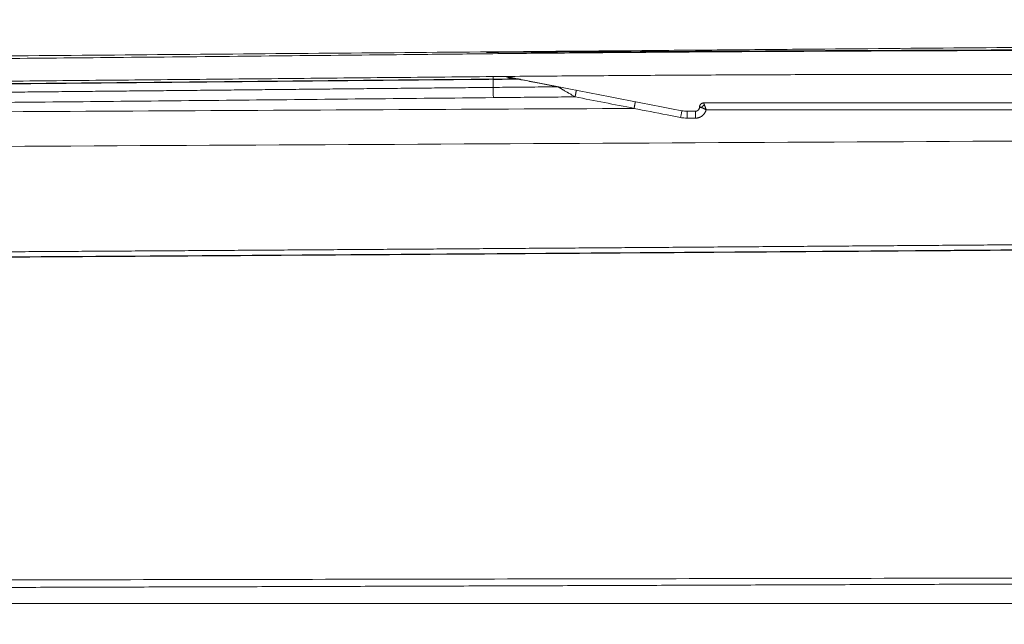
# Model space of a CAD drawing. Header units: millimetres. Extents: x 0 to 594, y 0 to 420.
# Tile 90 of 256: x 287 to 323, y 124 to 145. Entities that reach past the tile are written whole.
import ezdxf

# ---------------------------------------------------------------- set-up
doc = ezdxf.new("R2010")
doc.units = ezdxf.units.MM
doc.layers.add('1', color=7, linetype='Continuous', true_color=0xffffff)
doc.styles.add('Arial Unicode MS', font='txt')
doc.dimstyles.get("Standard").update_dxf_attribs({"dimtxt": 0.18, "dimasz": 0.18, "dimexe": 0.18, "dimexo": 0.0625, "dimgap": 0.09, "dimtad": 0, "dimtih": 1, "dimtoh": 1, "dimdec": 4, "dimzin": 0, "dimdsep": 46, "dimtxsty": 'Standard', "dimcen": 0.09, "dimadec": 0, "dimazin": 0, "dimtfac": 1, "dimtdec": 4, "dimtofl": 0, "dimtmove": 0, "dimatfit": 3, "dimfxl": 0, "dimtolj": 1, "dimtzin": 0, "dimarcsym": 0})

# ---------------------------------------------------------------- blocks, each defined once
blk = doc.blocks.new('_U1')
at = {"layer": '1', "color": 18, "lineweight": 13}
for p, q in [((345.447, 147.949), (345.447, 104.308)), ((284.299, 119.921), (284.299, 104.308)), ((284.299, 106.308), (308.79, 106.308)), ((345.447, 106.308), (320.956, 106.308))]:
    blk.add_line(p, q, dxfattribs=at)
at = {"layer": '1', "color": 18}
for points in [[(284.299, 106.308), (287.799, 107.245), (287.799, 105.37)], [(345.447, 106.308), (341.947, 105.37), (341.947, 107.245)]]:
    blk.add_solid(points, dxfattribs=at)
at = {"layer": '1', "color": 18, "linetype": 'Continuous', "lineweight": 13, "insert": (310.475, 103.672), "char_height": 3.5, "attachment_point": 7, "line_spacing_factor": 1.047437, "style": 'Arial Unicode MS'}
blk.add_mtext('\\fArial Unicode MS|b0|i0;\\W1.0000;1.22', dxfattribs=at)
blk = doc.blocks.new('_U3')
at = {"layer": '1', "color": 18, "lineweight": 13}
for p, q in [((101.994, 157.397), (101.994, 93.087)), ((345.447, 147.949), (345.447, 93.087)), ((101.994, 95.087), (184.093, 95.087)), ((345.447, 95.087), (263.348, 95.087))]:
    blk.add_line(p, q, dxfattribs=at)
at = {"layer": '1', "color": 18}
for points in [[(101.994, 95.087), (105.494, 96.025), (105.494, 94.149)], [(345.447, 95.087), (341.947, 94.149), (341.947, 96.025)]]:
    blk.add_solid(points, dxfattribs=at)
at = {"layer": '1', "color": 18, "linetype": 'Continuous', "lineweight": 13, "char_height": 3.5, "attachment_point": 7, "line_spacing_factor": 1.047437, "style": 'Arial Unicode MS'}
for s, insert in [('\\fArial Unicode MS|b0|i0;\\W1.0000;4.87', (185.779, 92.451)), ('\\fArial Unicode MS|b0|i0;\\W1.0000;DEFLATED TUBES LENGTH', (198.445, 92.451))]:
    blk.add_mtext(s, dxfattribs=dict(at, insert=insert))
blk = doc.blocks.new('_U9')
at = {"layer": '1', "color": 18, "lineweight": 13}
for p, q in [((249.492, 164.64), (361.654, 164.64)), ((359.654, 164.64), (359.654, 150.774)), ((359.654, 124.367), (359.654, 138.607)), ((160.769, 124.367), (361.654, 124.367))]:
    blk.add_line(p, q, dxfattribs=at)
at = {"layer": '1', "color": 18}
for points in [[(359.654, 164.64), (360.592, 161.14), (358.717, 161.14)], [(359.654, 124.367), (358.717, 127.867), (360.592, 127.867)]]:
    blk.add_solid(points, dxfattribs=at)
at = {"layer": '1', "color": 18, "linetype": 'Continuous', "lineweight": 13, "char_height": 3.5, "attachment_point": 7, "rotation": 90, "line_spacing_factor": 1.047437, "style": 'Arial Unicode MS'}
for s, insert in [('\\fArial Unicode MS|b0|i0;\\W1.0000;SINGLE POINT LIFT* EYE', (369.695, 140.265)), ('\\fArial Unicode MS|b0|i0;\\W1.0000;0.81', (362.633, 140.265))]:
    blk.add_mtext(s, dxfattribs=dict(at, insert=insert))
blk = doc.blocks.new('_U10')
at = {"layer": '1', "color": 18, "lineweight": 13}
for p, q in [((249.492, 222.88), (380.277, 222.88)), ((378.277, 222.88), (378.277, 151.235)), ((378.277, 124.367), (378.277, 139.069)), ((160.769, 124.367), (380.277, 124.367))]:
    blk.add_line(p, q, dxfattribs=at)
at = {"layer": '1', "color": 18}
for points in [[(378.277, 222.88), (379.215, 219.38), (377.339, 219.38)], [(378.277, 124.367), (377.339, 127.867), (379.215, 127.867)]]:
    blk.add_solid(points, dxfattribs=at)
at = {"layer": '1', "color": 18, "linetype": 'Continuous', "lineweight": 13, "char_height": 3.5, "attachment_point": 7, "rotation": 90, "line_spacing_factor": 1.047437, "style": 'Arial Unicode MS'}
for s, insert in [('\\fArial Unicode MS|b0|i0;\\W1.0000;LIFTING STROPS* EYE', (388.318, 140.726)), ('\\fArial Unicode MS|b0|i0;\\W1.0000;1.97', (381.256, 140.726))]:
    blk.add_mtext(s, dxfattribs=dict(at, insert=insert))

msp = doc.modelspace()

# ---------------------------------------------------------------- linework, layer by layer
at = {"layer": '1', "color": 155, "linetype": 'Continuous', "lineweight": 13}
msp.add_line((304.563, 143.268), (304.566, 143.272), dxfattribs=at)
for centre, major_axis, ratio, start_param, end_param in [((305.399, 143.046), (-0.048, -0.245), 0.555964, 3.141593, 3.489822), ((305.501, 143.026), (-0.048, -0.245), 0.999997, 3.141643, 3.35435), ((311.326, 141.894), (-0.048, -0.245), 0.005492, 1.571894, 3.141593), ((311.564, 141.871), (0, -0.25), 0.005601, 1.570826, 3.141593), ((311.859, 141.871), (0, -0.25), 0.005601, 1.570826, 3.141593), ((312.257, 142.236), (0.249, -0.022), 0.000273, 2.357983, 3.141593)]:
    msp.add_ellipse(centre, major_axis=major_axis, ratio=ratio, start_param=start_param, end_param=end_param, dxfattribs=at)
for points, degree, knots in [([(341.387, 144.582), (339.316, 144.564), (337.244, 144.545), (333.101, 144.507), (331.03, 144.489), (326.887, 144.452), (324.815, 144.434), (320.672, 144.398), (318.601, 144.381), (315.494, 144.354), (314.458, 144.345), (312.386, 144.328), (311.351, 144.319), (308.243, 144.293), (306.172, 144.276), (302.029, 144.241), (299.957, 144.224), (295.814, 144.189), (293.743, 144.172), (289.6, 144.137), (287.528, 144.12), (283.385, 144.086), (281.314, 144.07), (278.206, 144.045), (277.171, 144.037), (275.099, 144.021), (274.063, 144.014), (270.956, 143.99), (268.885, 143.976), (264.741, 143.948), (262.67, 143.936), (259.563, 143.92), (257.491, 143.91), (254.384, 143.898), (252.312, 143.892), (250.241, 143.888), (249.205, 143.886), (246.097, 143.884), (244.026, 143.886), (241.954, 143.891)], 3, [0, 0, 0, 0, 0.0625, 0.0625, 0.125, 0.125, 0.1875, 0.1875, 0.25, 0.25, 0.28125, 0.28125, 0.3125, 0.3125, 0.375, 0.375, 0.4375, 0.4375, 0.5, 0.5, 0.5625, 0.5625, 0.625, 0.625, 0.65625, 0.65625, 0.6875, 0.6875, 0.75, 0.75, 0.8125, 0.8125, 0.84375, 0.875, 0.90625, 0.90625, 0.9375, 0.9375, 1, 1, 1, 1]), ([(304.323, 144.241), (306.598, 144.253), (310.794, 144.275), (316.407, 144.306), (320.657, 144.323), (323.397, 144.332), (324.719, 144.338), (325.129, 144.34)], 3, [0, 0, 0, 0, 0.328102, 0.605021, 0.809294, 0.940963, 1, 1, 1, 1]), ([(304.555, 144.196), (305.475, 144.205), (307.316, 144.223), (310.077, 144.245), (312.84, 144.264), (315.605, 144.28), (318.273, 144.293), (320.844, 144.303), (323.316, 144.311), (325.789, 144.317), (328.261, 144.323), (329.91, 144.325), (330.734, 144.326)], 3, [0, 0, 0, 0, 0.105426, 0.210908, 0.316455, 0.422078, 0.52779, 0.622204, 0.716637, 0.811088, 0.905547, 1, 1, 1, 1]), ([(268.972, 143.87), (269.282, 143.872), (269.905, 143.877), (270.845, 143.884), (271.794, 143.891), (272.754, 143.898), (273.724, 143.906), (274.704, 143.913), (275.694, 143.921), (276.694, 143.93), (278.814, 143.947), (282.145, 143.976), (286.555, 144.017), (291.084, 144.06), (295.557, 144.104), (299.265, 144.142), (302.237, 144.172), (303.722, 144.187), (304.555, 144.196)], 3, [0, 0, 0, 0, 0.02612, 0.052524, 0.079211, 0.106181, 0.133434, 0.160971, 0.188791, 0.216894, 0.245281, 0.367535, 0.497776, 0.617081, 0.749405, 0.874842, 0.929744, 1, 1, 1, 1]), ([(268.972, 143.055), (269.674, 143.06), (271.074, 143.07), (273.17, 143.086), (275.256, 143.103), (277.329, 143.12), (279.387, 143.137), (281.428, 143.155), (283.44, 143.173), (285.418, 143.19), (287.359, 143.208), (289.271, 143.226), (291.163, 143.244), (293.042, 143.261), (294.92, 143.279), (296.804, 143.297), (298.703, 143.315), (300.626, 143.334), (302.583, 143.352), (303.9, 143.364), (304.565, 143.371)], 3, [0, 0, 0, 0, 0.059139, 0.118042, 0.176652, 0.234911, 0.292763, 0.350151, 0.406895, 0.46242, 0.516871, 0.570498, 0.623554, 0.676288, 0.728952, 0.781796, 0.835073, 0.889031, 0.943923, 1, 1, 1, 1]), ([(330.64, 143.426), (330.19, 143.428), (329.289, 143.433), (327.939, 143.438), (326.589, 143.442), (325.239, 143.445), (323.889, 143.448), (322.54, 143.449), (321.19, 143.449), (319.841, 143.449), (318.493, 143.447), (317.144, 143.444), (315.796, 143.441), (314.448, 143.436), (313.1, 143.43), (311.752, 143.423), (310.405, 143.416), (309.058, 143.407), (307.711, 143.397), (306.364, 143.387), (305.466, 143.379), (305.017, 143.375)], 3, [0, 0, 0, 0, 0.052716, 0.105421, 0.158116, 0.210801, 0.263477, 0.316143, 0.368799, 0.421447, 0.474085, 0.526714, 0.579334, 0.631946, 0.684549, 0.737144, 0.789731, 0.84231, 0.894881, 0.947444, 1, 1, 1, 1]), ([(305.017, 143.375), (305.019, 143.374), (305.021, 143.373), (305.025, 143.372), (305.031, 143.369), (305.036, 143.367), (305.048, 143.362), (305.055, 143.359), (305.078, 143.35), (305.094, 143.344), (305.113, 143.338), (305.117, 143.336), (305.125, 143.334), (305.128, 143.332), (305.14, 143.329), (305.148, 143.326), (305.171, 143.319), (305.187, 143.315), (305.21, 143.31), (305.218, 143.308), (305.234, 143.305), (305.242, 143.303), (305.265, 143.299), (305.281, 143.297), (305.313, 143.293), (305.329, 143.291), (305.361, 143.288), (305.378, 143.287), (305.394, 143.286)], 3, [0, 0, 0, 0, 0.015625, 0.015625, 0.03125, 0.0625, 0.0625, 0.125, 0.125, 0.25, 0.25, 0.28125, 0.28125, 0.3125, 0.3125, 0.375, 0.375, 0.5, 0.5, 0.5625, 0.5625, 0.625, 0.625, 0.75, 0.75, 0.875, 0.875, 1, 1, 1, 1]), ([(305.443, 143.292), (305.435, 143.293), (305.427, 143.294), (305.411, 143.292), (305.402, 143.29), (305.394, 143.286)], 3, [0, 0, 0, 0, 0.5, 0.5, 1, 1, 1, 1]), ([(305.479, 143.285), (305.471, 143.287), (305.463, 143.287), (305.446, 143.285), (305.438, 143.283), (305.429, 143.28)], 3, [0, 0, 0, 0, 0.5, 0.5, 1, 1, 1, 1]), ([(305.429, 143.28), (305.437, 143.279), (305.444, 143.279), (305.455, 143.278), (305.459, 143.278), (305.466, 143.278), (305.47, 143.278), (305.475, 143.277), (305.477, 143.277), (305.48, 143.277), (305.482, 143.277), (305.485, 143.277), (305.487, 143.277), (305.49, 143.277), (305.49, 143.277), (305.492, 143.276), (305.493, 143.276), (305.494, 143.276), (305.495, 143.276), (305.496, 143.276), (305.496, 143.276), (305.497, 143.276), (305.497, 143.276), (305.498, 143.276), (305.498, 143.276), (305.498, 143.276), (305.499, 143.276), (305.499, 143.276), (305.499, 143.276), (305.499, 143.276), (305.499, 143.276), (305.499, 143.276), (305.499, 143.276), (305.498, 143.276), (305.498, 143.276), (305.498, 143.276), (305.498, 143.276), (305.497, 143.276), (305.496, 143.276), (305.495, 143.276), (305.495, 143.276), (305.495, 143.276)], 3, [0, 0, 0, 0, 0.26476, 0.26476, 0.397141, 0.397141, 0.529521, 0.529521, 0.595711, 0.595711, 0.661901, 0.661901, 0.728091, 0.728091, 0.761186, 0.761186, 0.794281, 0.794281, 0.827376, 0.827376, 0.843924, 0.843924, 0.860471, 0.860471, 0.877019, 0.877019, 0.893566, 0.893566, 0.90184, 0.90184, 0.910114, 0.910114, 0.926661, 0.926661, 0.943209, 0.943209, 0.959756, 0.959756, 0.992851, 0.992851, 1, 1, 1, 1]), ([(305.467, 143.277), (305.534, 143.264), (305.6, 143.251), (305.762, 143.22), (305.952, 143.184), (306.131, 143.15), (306.304, 143.117), (306.387, 143.101), (306.547, 143.07), (306.623, 143.055), (306.768, 143.028), (306.837, 143.014), (306.902, 143.002)], 3, [0, 0, 0, 0, 0.117076, 0.117076, 0.293661, 0.470245, 0.470245, 0.64683, 0.64683, 0.823415, 0.823415, 1, 1, 1, 1]), ([(306.902, 143.002), (306.742, 143.001), (306.423, 142.998), (305.949, 142.993), (305.481, 142.989), (305.021, 142.984), (304.716, 142.981), (304.564, 142.98)], 3, [0, 0, 0, 0, 0.205774, 0.40866, 0.60866, 0.805774, 1, 1, 1, 1]), ([(306.902, 143.002), (306.902, 143.002), (306.902, 143.002), (306.902, 143.002), (306.902, 143.002), (306.903, 143.002), (306.903, 143.002), (306.904, 143.001), (306.904, 143.001), (306.906, 143), (306.907, 142.999), (306.909, 142.998), (306.91, 142.998), (306.911, 142.997), (306.912, 142.996), (306.914, 142.995), (306.917, 142.993), (306.921, 142.991), (306.924, 142.989), (306.926, 142.988), (306.927, 142.988), (306.932, 142.985), (306.936, 142.982), (306.945, 142.977), (306.95, 142.974), (306.96, 142.968), (306.965, 142.965), (306.976, 142.959), (306.981, 142.955), (306.99, 142.95), (306.993, 142.949), (306.998, 142.945), (307.001, 142.944), (307.01, 142.938), (307.017, 142.935), (307.029, 142.927), (307.035, 142.924), (307.055, 142.912), (307.068, 142.905), (307.085, 142.895), (307.088, 142.893), (307.095, 142.889), (307.098, 142.887), (307.109, 142.881), (307.116, 142.877), (307.136, 142.865), (307.15, 142.856), (307.179, 142.84), (307.193, 142.831), (307.222, 142.814), (307.236, 142.806), (307.255, 142.795), (307.258, 142.793), (307.266, 142.789), (307.269, 142.786), (307.28, 142.78), (307.288, 142.775), (307.31, 142.762), (307.325, 142.754), (307.354, 142.736), (307.369, 142.727), (307.399, 142.709), (307.414, 142.7), (307.444, 142.683), (307.466, 142.669), (307.493, 142.654), (307.506, 142.646), (307.513, 142.643), (307.516, 142.641), (307.518, 142.64), (307.518, 142.639), (307.519, 142.639), (307.519, 142.639), (307.519, 142.639)], 3, [0, 0, 0, 0, 0.000488, 0.000488, 0.000977, 0.001953, 0.003906, 0.007812, 0.015625, 0.015625, 0.03125, 0.03125, 0.039062, 0.039062, 0.046875, 0.046875, 0.0625, 0.078125, 0.085937, 0.085937, 0.09375, 0.09375, 0.125, 0.125, 0.15625, 0.15625, 0.1875, 0.1875, 0.21875, 0.21875, 0.234375, 0.234375, 0.25, 0.25, 0.28125, 0.28125, 0.3125, 0.3125, 0.375, 0.375, 0.390625, 0.390625, 0.40625, 0.40625, 0.4375, 0.4375, 0.5, 0.5, 0.5625, 0.5625, 0.625, 0.625, 0.640625, 0.640625, 0.65625, 0.65625, 0.6875, 0.6875, 0.75, 0.75, 0.8125, 0.8125, 0.875, 0.875, 0.9375, 0.96875, 0.984375, 0.992187, 0.996094, 0.998047, 0.999023, 0.999023, 1, 1, 1, 1]), ([(307.566, 142.879), (307.566, 142.879), (307.565, 142.878), (307.564, 142.872), (307.563, 142.867), (307.561, 142.855), (307.56, 142.848), (307.556, 142.83), (307.554, 142.82), (307.55, 142.798), (307.548, 142.786), (307.543, 142.76), (307.54, 142.746), (307.534, 142.717), (307.532, 142.701), (307.526, 142.67), (307.522, 142.655), (307.519, 142.639)], 3, [0, 0, 0, 0, 0.125, 0.125, 0.25, 0.25, 0.375, 0.375, 0.5, 0.5, 0.625, 0.625, 0.75, 0.75, 0.875, 0.875, 1, 1, 1, 1]), ([(273.472, 142.322), (275.002, 142.335), (278.041, 142.359), (282.562, 142.399), (287.01, 142.439), (291.397, 142.481), (295.761, 142.524), (300.15, 142.568), (303.088, 142.597), (304.57, 142.611)], 3, [0, 0, 0, 0, 0.147533, 0.293233, 0.436084, 0.576658, 0.716483, 0.857088, 1, 1, 1, 1]), ([(307.519, 142.639), (307.355, 142.637), (307.028, 142.635), (306.536, 142.63), (306.045, 142.626), (305.553, 142.621), (305.061, 142.616), (304.734, 142.613), (304.57, 142.611)], 3, [0, 0, 0, 0, 0.166671, 0.33334, 0.500008, 0.666674, 0.833338, 1, 1, 1, 1]), ([(309.648, 142.225), (309.648, 142.225), (309.648, 142.225), (309.647, 142.224), (309.647, 142.224), (309.647, 142.224), (309.646, 142.224), (309.645, 142.223), (309.645, 142.223), (309.644, 142.223), (309.644, 142.223), (309.643, 142.223), (309.642, 142.223), (309.64, 142.223), (309.639, 142.223), (309.638, 142.223)], 3, [0, 0, 0, 0, 0.0625, 0.0625, 0.125, 0.125, 0.25, 0.25, 0.375, 0.375, 0.5, 0.5, 0.75, 0.75, 1, 1, 1, 1]), ([(309.638, 142.222), (310.038, 142.145), (310.437, 142.067), (311, 141.957), (311.164, 141.926), (311.327, 141.894)], 3, [0, 0, 0, 0, 0.709439, 0.709439, 1, 1, 1, 1]), ([(309.694, 142.466), (309.694, 142.466), (309.694, 142.466), (309.694, 142.466), (309.694, 142.466), (309.694, 142.466), (309.694, 142.466), (309.694, 142.465), (309.694, 142.465), (309.694, 142.464), (309.693, 142.463), (309.693, 142.461), (309.693, 142.46), (309.693, 142.459), (309.693, 142.458), (309.692, 142.456), (309.692, 142.453), (309.691, 142.448), (309.689, 142.441), (309.688, 142.436), (309.688, 142.434), (309.687, 142.431), (309.687, 142.429), (309.687, 142.427), (309.687, 142.426), (309.686, 142.421), (309.684, 142.411), (309.682, 142.401), (309.68, 142.39), (309.679, 142.384), (309.677, 142.376), (309.677, 142.375), (309.676, 142.372), (309.675, 142.367), (309.674, 142.362), (309.673, 142.352), (309.67, 142.339), (309.667, 142.325), (309.665, 142.314), (309.664, 142.31), (309.663, 142.303), (309.662, 142.299), (309.66, 142.287), (309.657, 142.272), (309.654, 142.257), (309.651, 142.241), (309.65, 142.233), (309.648, 142.225)], 3, [0, 0, 0, 0, 0.01499, 0.022807, 0.026716, 0.026716, 0.030625, 0.030625, 0.061895, 0.061895, 0.124435, 0.124435, 0.14007, 0.14007, 0.155706, 0.186976, 0.186976, 0.249516, 0.312056, 0.312056, 0.343327, 0.343327, 0.358962, 0.358962, 0.374597, 0.374597, 0.437137, 0.499677, 0.499677, 0.562218, 0.562218, 0.577853, 0.577853, 0.593488, 0.624758, 0.624758, 0.687298, 0.749839, 0.749839, 0.781109, 0.781109, 0.812379, 0.812379, 0.874919, 0.93746, 0.93746, 1, 1, 1, 1]), ([(312.008, 142.258), (312.008, 142.253), (312.007, 142.249), (312.006, 142.242), (312.005, 142.239), (312.004, 142.235), (312.004, 142.233), (312.002, 142.226), (311.999, 142.217), (311.993, 142.204), (311.989, 142.196), (311.986, 142.191), (311.985, 142.19), (311.984, 142.188), (311.982, 142.185), (311.98, 142.183), (311.976, 142.177), (311.97, 142.17), (311.963, 142.163), (311.958, 142.159), (311.957, 142.157), (311.953, 142.154), (311.951, 142.153), (311.946, 142.149), (311.938, 142.143), (311.926, 142.137), (311.916, 142.132), (311.911, 142.13), (311.909, 142.129), (311.908, 142.129), (311.904, 142.128), (311.902, 142.127), (311.895, 142.125), (311.886, 142.123), (311.873, 142.121), (311.863, 142.121), (311.859, 142.121)], 3, [0, 0, 0, 0, 0.0625, 0.0625, 0.09375, 0.09375, 0.125, 0.125, 0.1875, 0.25, 0.3125, 0.3125, 0.328125, 0.328125, 0.34375, 0.375, 0.375, 0.4375, 0.5, 0.5, 0.53125, 0.53125, 0.5625, 0.5625, 0.625, 0.6875, 0.75, 0.765625, 0.765625, 0.78125, 0.78125, 0.8125, 0.8125, 0.875, 0.9375, 1, 1, 1, 1]), ([(311.86, 141.871), (311.871, 141.871), (311.882, 141.871), (311.899, 141.873), (311.904, 141.873), (311.912, 141.874), (311.915, 141.875), (311.921, 141.875), (311.923, 141.876), (311.937, 141.878), (311.958, 141.883), (311.99, 141.892), (312.01, 141.9), (312.025, 141.907), (312.03, 141.909), (312.038, 141.913), (312.04, 141.914), (312.045, 141.916), (312.048, 141.918), (312.06, 141.924), (312.079, 141.935), (312.105, 141.954), (312.122, 141.969), (312.134, 141.98), (312.14, 141.985), (312.146, 141.991), (312.15, 141.995), (312.152, 141.997), (312.161, 142.007), (312.168, 142.016), (312.182, 142.033), (312.195, 142.051), (312.206, 142.07), (312.214, 142.084), (312.218, 142.091), (312.221, 142.099), (312.223, 142.104), (312.225, 142.106), (312.23, 142.119), (312.234, 142.129), (312.241, 142.15), (312.245, 142.16), (312.247, 142.171)], 3, [0, 0, 0, 0, 0.0625, 0.0625, 0.09375, 0.09375, 0.109375, 0.109375, 0.125, 0.125, 0.1875, 0.25, 0.3125, 0.3125, 0.34375, 0.34375, 0.359375, 0.359375, 0.375, 0.375, 0.4375, 0.5, 0.5625, 0.5625, 0.59375, 0.609375, 0.609375, 0.625, 0.625, 0.6875, 0.6875, 0.75, 0.8125, 0.8125, 0.84375, 0.859375, 0.859375, 0.875, 0.875, 0.9375, 0.9375, 1, 1, 1, 1]), ([(312.16, 142.421), (312.155, 142.421), (312.15, 142.421), (312.143, 142.42), (312.141, 142.42), (312.137, 142.419), (312.134, 142.419), (312.127, 142.417), (312.118, 142.415), (312.105, 142.411), (312.097, 142.407), (312.092, 142.404), (312.091, 142.404), (312.088, 142.403), (312.085, 142.401), (312.082, 142.399), (312.077, 142.396), (312.069, 142.39), (312.062, 142.385), (312.057, 142.38), (312.055, 142.378), (312.052, 142.375), (312.05, 142.373), (312.045, 142.368), (312.04, 142.361), (312.032, 142.349), (312.027, 142.34), (312.024, 142.335), (312.023, 142.333), (312.023, 142.332), (312.021, 142.329), (312.02, 142.327), (312.018, 142.32), (312.015, 142.311), (312.012, 142.298), (312.011, 142.289), (312.01, 142.284)], 3, [0, 0, 0, 0, 0.0625, 0.0625, 0.09375, 0.09375, 0.125, 0.125, 0.1875, 0.25, 0.3125, 0.3125, 0.328125, 0.328125, 0.34375, 0.375, 0.375, 0.4375, 0.5, 0.5, 0.53125, 0.53125, 0.5625, 0.5625, 0.625, 0.6875, 0.75, 0.765625, 0.765625, 0.78125, 0.78125, 0.8125, 0.8125, 0.875, 0.9375, 1, 1, 1, 1]), ([(312.01, 142.284), (312.01, 142.284), (312.011, 142.284), (312.014, 142.282), (312.016, 142.282), (312.016, 142.281), (312.017, 142.281), (312.017, 142.281), (312.019, 142.28), (312.02, 142.28), (312.024, 142.278), (312.026, 142.277), (312.031, 142.275), (312.033, 142.274), (312.036, 142.272), (312.038, 142.272), (312.038, 142.271), (312.043, 142.269), (312.047, 142.267), (312.056, 142.263), (312.065, 142.259), (312.075, 142.254), (312.081, 142.251)], 3, [0, 0, 0, 0, 0.125, 0.25, 0.25, 0.28125, 0.28125, 0.3125, 0.3125, 0.375, 0.375, 0.5, 0.5, 0.5625, 0.59375, 0.59375, 0.625, 0.625, 0.75, 0.75, 0.875, 1, 1, 1, 1]), ([(312.081, 142.251), (312.084, 142.257), (312.09, 142.267), (312.101, 142.281), (312.113, 142.295), (312.126, 142.309), (312.141, 142.321), (312.151, 142.328), (312.161, 142.335), (312.166, 142.338), (312.177, 142.344), (312.182, 142.347), (312.187, 142.349)], 3, [0, 0, 0, 0, 0.125, 0.25, 0.375, 0.5, 0.625, 0.75, 0.75, 0.875, 0.875, 1, 1, 1, 1]), ([(312.081, 142.251), (312.087, 142.249), (312.093, 142.247), (312.105, 142.243), (312.111, 142.24), (312.124, 142.235), (312.131, 142.232), (312.142, 142.227), (312.145, 142.226), (312.15, 142.223), (312.152, 142.223), (312.156, 142.221), (312.157, 142.22), (312.166, 142.216), (312.174, 142.212), (312.185, 142.207), (312.188, 142.205), (312.196, 142.201), (312.199, 142.199), (312.207, 142.195), (312.211, 142.193), (312.218, 142.188), (312.225, 142.184), (312.233, 142.18), (312.238, 142.176), (312.241, 142.175), (312.244, 142.173), (312.246, 142.172), (312.246, 142.171), (312.247, 142.171), (312.247, 142.171), (312.247, 142.171), (312.247, 142.171), (312.247, 142.171)], 3, [0, 0, 0, 0, 0.125, 0.125, 0.25, 0.25, 0.375, 0.375, 0.4375, 0.4375, 0.46875, 0.46875, 0.5, 0.5, 0.625, 0.625, 0.6875, 0.6875, 0.75, 0.75, 0.8125, 0.8125, 0.875, 0.9375, 0.9375, 0.96875, 0.984375, 0.992188, 0.996094, 0.996094, 0.998047, 0.998047, 1, 1, 1, 1]), ([(312.187, 142.349), (312.185, 142.355), (312.181, 142.365), (312.178, 142.375), (312.174, 142.384), (312.173, 142.388), (312.171, 142.392), (312.171, 142.393), (312.17, 142.395), (312.169, 142.398), (312.168, 142.4), (312.166, 142.405), (312.165, 142.408), (312.164, 142.411), (312.163, 142.413), (312.163, 142.414), (312.162, 142.415), (312.162, 142.416), (312.161, 142.418), (312.16, 142.42), (312.16, 142.421), (312.16, 142.421)], 3, [0, 0, 0, 0, 0.125, 0.25, 0.25, 0.375, 0.375, 0.40625, 0.40625, 0.4375, 0.5, 0.5, 0.625, 0.625, 0.6875, 0.71875, 0.71875, 0.75, 0.75, 0.875, 1, 1, 1, 1]), ([(312.187, 142.349), (312.189, 142.343), (312.192, 142.337), (312.196, 142.324), (312.199, 142.318), (312.203, 142.304), (312.206, 142.297), (312.21, 142.286), (312.211, 142.282), (312.213, 142.277), (312.214, 142.275), (312.215, 142.271), (312.215, 142.269), (312.219, 142.26), (312.221, 142.252), (312.227, 142.236), (312.232, 142.22), (312.237, 142.204), (312.241, 142.192), (312.242, 142.188), (312.244, 142.181), (312.245, 142.179), (312.246, 142.176), (312.246, 142.175), (312.247, 142.173), (312.247, 142.172), (312.247, 142.171)], 3, [0, 0, 0, 0, 0.125, 0.125, 0.25, 0.25, 0.375, 0.375, 0.4375, 0.4375, 0.46875, 0.46875, 0.5, 0.5, 0.625, 0.625, 0.75, 0.875, 0.875, 0.9375, 0.9375, 0.96875, 0.96875, 0.984375, 0.984375, 1, 1, 1, 1]), ([(312.247, 142.171), (315.215, 142.171), (319.666, 142.171), (324.302, 142.171), (325.971, 142.171), (326.25, 142.171), (326.342, 142.171), (326.528, 142.171), (326.62, 142.171), (326.806, 142.171), (326.899, 142.171), (327.084, 142.171), (327.177, 142.171), (327.455, 142.171), (328.382, 142.171), (329.31, 142.171), (330.051, 142.171)], 3, [0, 0, 0, 0, 0.5, 0.75, 0.78125, 0.78125, 0.796875, 0.796875, 0.8125, 0.8125, 0.828125, 0.828125, 0.84375, 0.84375, 0.875, 1, 1, 1, 1]), ([(268.972, 136.964), (277.17, 136.992), (285.368, 137.037), (293.566, 137.089), (301.764, 137.146), (309.962, 137.204), (318.616, 137.268), (327.269, 137.334), (327.725, 137.338), (328.181, 137.341), (328.637, 137.345), (329.092, 137.348), (329.548, 137.352)], 7, [0, 0, 0, 0, 0, 0, 0, 0, 0.947341, 0.947341, 0.947341, 0.947341, 0.947341, 1, 1, 1, 1, 1, 1, 1, 1]), ([(268.972, 136.781), (270.131, 136.785), (272.49, 136.793), (275.961, 136.809), (279.298, 136.825), (282.369, 136.842), (285.175, 136.858), (287.56, 136.872), (289.559, 136.884), (291.204, 136.894), (292.686, 136.904), (294.011, 136.912), (295.267, 136.92), (296.703, 136.93), (298.456, 136.942), (300.582, 136.956), (302.974, 136.973), (305.633, 136.991), (308.559, 137.012), (311.683, 137.034), (314.995, 137.058), (318.486, 137.084), (322.214, 137.112), (326.029, 137.141), (328.602, 137.161), (329.853, 137.17)], 3, [0, 0, 0, 0, 0.057078, 0.116248, 0.171057, 0.221504, 0.26759, 0.309314, 0.339038, 0.366069, 0.390408, 0.412055, 0.431366, 0.452288, 0.482826, 0.517743, 0.557039, 0.600715, 0.64877, 0.701205, 0.754654, 0.811996, 0.873232, 0.93836, 1, 1, 1, 1]), ([(268.972, 136.771), (270.853, 136.778), (274.61, 136.792), (283.435, 136.836), (295.596, 136.91), (310.947, 137.017), (322.441, 137.101), (328.718, 137.15), (329.929, 137.159)], 3, [0, 0, 0, 0, 0.092576, 0.184869, 0.434317, 0.69109, 0.940397, 1, 1, 1, 1]), ([(328.985, 125.294), (326.484, 125.289), (323.984, 125.285), (318.984, 125.277), (316.484, 125.272), (311.483, 125.264), (308.983, 125.259), (303.983, 125.25), (301.482, 125.246), (296.482, 125.237), (293.982, 125.232), (289.504, 125.223), (287.527, 125.219), (285.549, 125.215)], 3, [0, 0, 0, 0, 0.172685, 0.172685, 0.345371, 0.345371, 0.518056, 0.518056, 0.690742, 0.690742, 0.863427, 0.863427, 1, 1, 1, 1])]:
    msp.add_open_spline(points, degree=degree, knots=knots, dxfattribs=at)
for points, degree in [([(268.972, 142.964), (274.057, 143), (279.142, 143.042), (284.227, 143.086), (289.312, 143.134), (294.397, 143.183), (299.481, 143.232), (304.566, 143.279)], 7), ([(268.972, 142.957), (274.057, 142.993), (279.141, 143.034), (284.226, 143.079), (289.31, 143.127), (294.395, 143.176), (299.48, 143.224), (304.566, 143.272)], 7), ([(304.563, 143.283), (304.563, 143.274), (304.563, 143.269), (304.563, 143.268)], 3), ([(304.563, 143.268), (305.034, 143.272), (305.504, 143.276)], 2), ([(304.564, 142.98), (304.564, 143.042), (304.564, 143.13), (304.564, 143.256)], 3), ([(305.017, 143.375), (304.867, 143.373), (304.716, 143.372), (304.565, 143.371)], 3), ([(304.566, 143.279), (304.566, 143.291), (304.565, 143.328), (304.565, 143.371)], 3), ([(305.394, 143.286), (305.118, 143.284), (304.842, 143.281), (304.566, 143.279)], 3), ([(305.429, 143.28), (305.306, 143.278), (305.183, 143.277), (305.059, 143.276), (304.936, 143.275), (304.813, 143.274), (304.69, 143.273), (304.566, 143.272)], 7), ([(304.566, 143.272), (304.566, 143.274), (304.566, 143.276), (304.566, 143.279)], 3), ([(305.443, 143.292), (305.301, 143.32), (305.159, 143.347), (305.017, 143.375)], 3), ([(305.394, 143.286), (305.395, 143.286), (305.396, 143.286), (305.398, 143.286)], 3), ([(305.398, 143.286), (305.408, 143.284), (305.419, 143.282), (305.429, 143.28)], 3), ([(305.447, 143.291), (305.446, 143.292), (305.444, 143.292), (305.443, 143.292)], 3), ([(311.374, 142.139), (309.398, 142.523), (307.423, 142.907), (305.447, 143.291)], 3), ([(268.972, 142.657), (276.091, 142.708), (283.209, 142.769), (290.328, 142.837), (297.446, 142.91), (304.564, 142.98)], 5), ([(304.566, 142.935), (304.565, 142.959), (304.565, 142.974), (304.564, 142.98)], 3), ([(304.566, 142.935), (304.567, 142.871), (304.569, 142.75), (304.57, 142.611)], 3), ([(307.519, 142.639), (308.229, 142.501), (308.938, 142.363), (309.648, 142.225)], 3), ([(309.638, 142.222), (297.583, 142.159), (285.528, 142.096), (273.472, 142.033)], 3), ([(311.564, 142.121), (311.532, 142.121), (311.468, 142.124), (311.405, 142.133), (311.374, 142.139)], 3), ([(311.859, 142.121), (311.761, 142.121), (311.663, 142.121), (311.564, 142.121)], 3), ([(312.01, 142.284), (312.01, 142.275), (312.009, 142.267), (312.008, 142.258)], 3), ([(330.535, 142.421), (324.41, 142.421), (318.285, 142.421), (312.16, 142.421)], 3), ([(311.327, 141.894), (311.367, 141.886), (311.446, 141.875), (311.526, 141.871), (311.566, 141.871)], 3), ([(311.566, 141.871), (311.664, 141.871), (311.762, 141.871), (311.86, 141.871)], 3), ([(273.472, 140.783), (291.273, 140.876), (309.075, 140.969), (326.876, 141.062)], 3), ([(285.517, 124.944), (307.245, 125.006), (328.973, 125.092)], 2)]:
    msp.add_open_spline(points, degree=degree, dxfattribs=at)

# ---------------------------------------------------------------- dimensions: what is measured, and where the dimension line sits
at = {"layer": '1', "color": 18, "linetype": 'Continuous', "lineweight": 13}
for base, p2, text, picture, middle in [((378.277, 222.88), (249.492, 222.88), ' <> \\P\\fArial Unicode MS|b0|i0;\\C18;{\\H1.00x;\\fArial Unicode MS|b0|i0;LIFTING STROPS* EYE\\fArial Unicode MS|b0|i0;}\\C18;', '_U10', (378.277, 167.02)), ((359.654, 164.64), (249.492, 164.64), ' <> \\P\\fArial Unicode MS|b0|i0;\\C18;{\\H1.00x;\\fArial Unicode MS|b0|i0;SINGLE POINT LIFT* EYE\\fArial Unicode MS|b0|i0;}\\C18;', '_U9', (359.654, 201.723))]:
    dim = msp.add_linear_dim(base=base, p1=(160.769, 124.367), p2=p2, angle=90, text=text, dimstyle='Standard', override={"dimtxt": 3.5, "dimasz": 3.5, "dimexe": 2, "dimexo": 0, "dimgap": 1.5, "dimtih": 0, "dimtoh": 0, "dimdec": 2, "dimlfac": 0.02, "dimdsep": 46, "dimlunit": 2, "dimtxsty": 'Arial Unicode MS', "dimsah": 1, "dimse1": 0, "dimse2": 0, "dimsd1": 0, "dimsd2": 0, "dimclrd": 18, "dimclre": 18, "dimclrt": 18, "dimtol": 0, "dimtm": -0.1, "dimtfac": 1, "dimtdec": 2, "dimtofl": 1, "dimtmove": 0, "dimlwd": 13, "dimlwe": 13}, dxfattribs=at)
    dim.commit()
    dim.dimension.update_dxf_attribs({"geometry": picture, "text_midpoint": middle, "dimtype": 160})
dim = msp.add_linear_dim(base=(101.994, 95.087), p1=(345.447, 147.949), p2=(101.994, 157.397), text=' <> \\fArial Unicode MS|b0|i0;\\C18;{\\H1.00x;\\fArial Unicode MS|b0|i0;DEFLATED TUBES LENGTH\\fArial Unicode MS|b0|i0;}\\C18;', dimstyle='Standard', override={"dimtxt": 3.5, "dimasz": 3.5, "dimexe": 2, "dimexo": 0, "dimgap": 1.5, "dimtih": 1, "dimtoh": 1, "dimdec": 2, "dimlfac": 0.02, "dimdsep": 46, "dimlunit": 2, "dimtxsty": 'Arial Unicode MS', "dimsah": 1, "dimse1": 0, "dimse2": 0, "dimsd1": 0, "dimsd2": 0, "dimclrd": 18, "dimclre": 18, "dimclrt": 18, "dimtol": 0, "dimtm": -0.1, "dimtfac": 1, "dimtdec": 2, "dimtofl": 1, "dimtmove": 0, "dimlwd": 13, "dimlwe": 13}, dxfattribs=at)
dim.commit()
dim.dimension.update_dxf_attribs({"geometry": '_U3', "text_midpoint": (223.72, 95.087), "dimtype": 160})
dim = msp.add_linear_dim(base=(284.299, 106.308), p1=(345.447, 147.949), p2=(284.299, 119.921), dimstyle='Standard', override={"dimtxt": 3.5, "dimasz": 3.5, "dimexe": 2, "dimexo": 0, "dimgap": 1.5, "dimtih": 1, "dimtoh": 1, "dimdec": 2, "dimlfac": 0.02, "dimdsep": 46, "dimlunit": 2, "dimtxsty": 'Arial Unicode MS', "dimsah": 1, "dimse1": 0, "dimse2": 0, "dimsd1": 0, "dimsd2": 0, "dimclrd": 18, "dimclre": 18, "dimclrt": 18, "dimtol": 0, "dimtm": -0.1, "dimtfac": 1, "dimtdec": 2, "dimtofl": 1, "dimtmove": 0, "dimlwd": 13, "dimlwe": 13}, dxfattribs=at)
dim.commit()
dim.dimension.update_dxf_attribs({"geometry": '_U1', "text_midpoint": (314.873, 106.308), "dimtype": 160})

doc.saveas('drawing.dxf')
